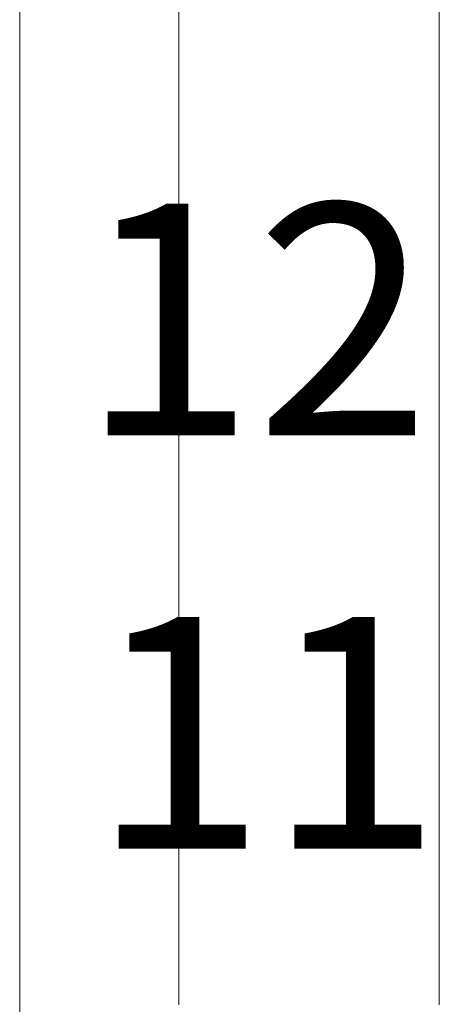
# Model space of a CAD drawing. Header units: inches. Extents: x 0 to 814, y 0 to 621.
# Tile 21 of 37: x 376.32 to 379.94, y 364.27 to 372.77. Entities that reach past the tile are written whole.
import ezdxf

# ---------------------------------------------------------------- set-up
doc = ezdxf.new("R2010")
doc.units = ezdxf.units.IN
doc.header["$LTSCALE"] = 10
doc.header["$MEASUREMENT"] = 0

msp = doc.modelspace()

# ---------------------------------------------------------------- linework, layer by layer
at = {"lineweight": 15}
for p, q in [((376.3187, 394.9255), (376.3187, 351.7255)), ((377.6912, 382.3876), (377.6912, 364.2634)), ((379.9412, 382.3876), (379.9412, 364.2634))]:
    msp.add_line(p, q, dxfattribs=at)

# ---------------------------------------------------------------- texts
at = {"lineweight": 15, "char_height": 2, "attachment_point": 1}
for s, insert in [('12', (376.8388, 371.1772)), ('11', (376.9338, 367.6103))]:
    msp.add_mtext_dynamic_manual_height_columns(s, width=2, gutter_width=33.8667, heights=[0], dxfattribs=dict(at, insert=insert))

doc.saveas('drawing.dxf')
